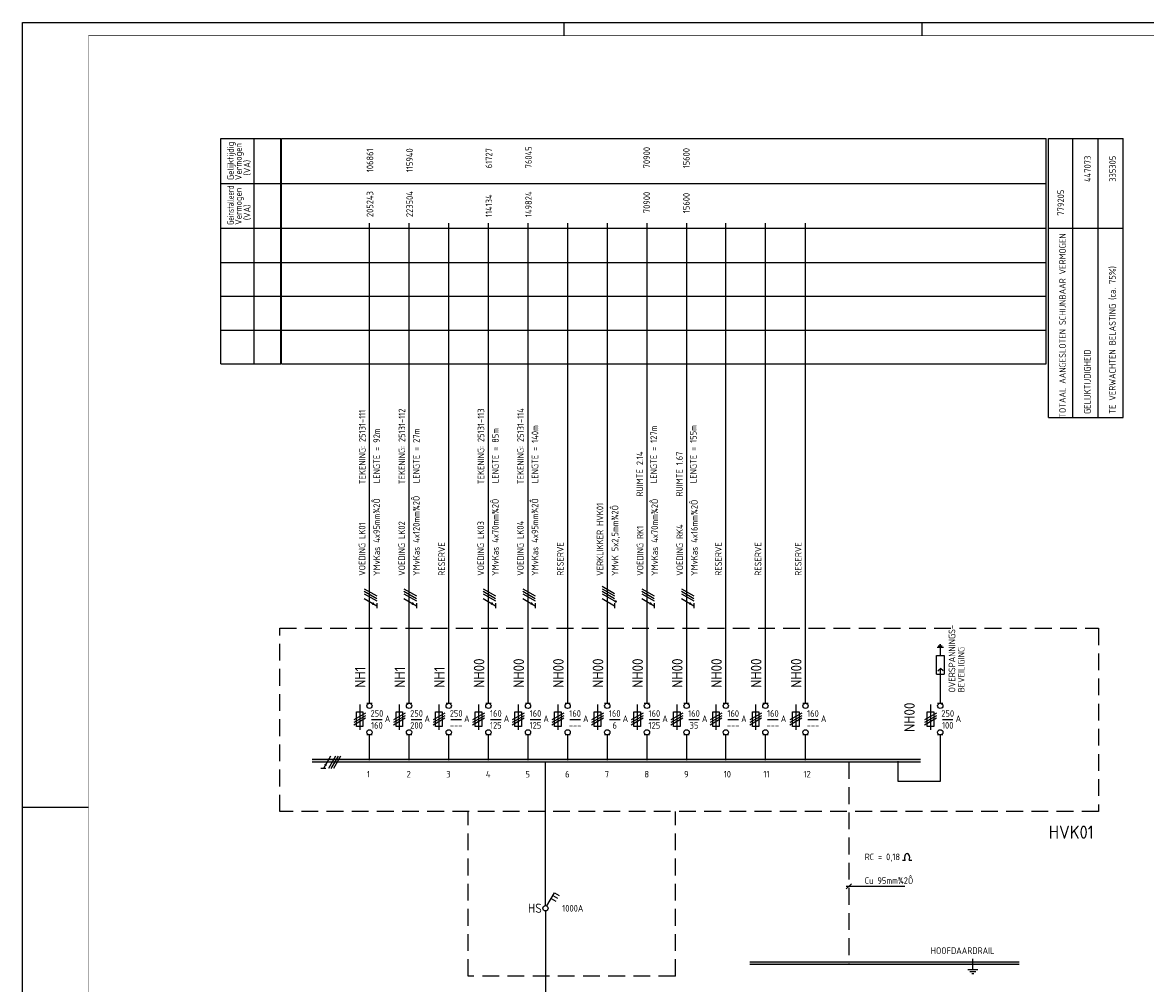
# Model space of a CAD drawing. Header units: millimetres. Extents: x 0 to 841, y 0 to 594.
# Tile 2 of 4: x 0 to 425, y 230 to 594. Entities that reach past the tile are written whole.
import ezdxf
from ezdxf.enums import TextEntityAlignment as Align

# ---------------------------------------------------------------- set-up
doc = ezdxf.new("R2010")
doc.units = ezdxf.units.MM
doc.linetypes.add('HIDDEN', pattern=[9.525, 6.35, -3.175])
doc.layers.get('0').update_dxf_attribs({"linetype": 'CONTINUOUS'})
for name, color, linetype in [('1', 7, 'CONTINUOUS'), ('40', 1, 'CONTINUOUS'), ('70', 1, 'CONTINUOUS'), ('71', 2, 'CONTINUOUS'), ('73', 4, 'CONTINUOUS'), ('EL$2B---_KADER', 4, 'CONTINUOUS'), ('LIJN018', 210, 'CONTINUOUS'), ('LIJN025', 10, 'CONTINUOUS'), ('LIJN035', 50, 'CONTINUOUS'), ('LIJN050', 90, 'CONTINUOUS'), ('TEKST25', 10, 'CONTINUOUS'), ('TEKST35', 50, 'CONTINUOUS'), ('TEKST50', 90, 'CONTINUOUS')]:
    doc.layers.add(name, color=color, linetype=linetype)
doc.styles.add('5_0', font='iso.shx')
doc.styles.add('ISO', font='ISO.SHX')
doc.styles.add('NEN', font='iso.shx')
doc.styles.add('ROMAND', font='romand')

# ---------------------------------------------------------------- blocks, each defined once
blk = doc.blocks.new('A1')
at = {"layer": 'LIJN025'}
for p, q in [((205, 589), (205, 594)), ((340.5, 589), (340.5, 594)), ((0, 297), (25, 297))]:
    blk.add_line(p, q, dxfattribs=at)
blk.add_lwpolyline([(0, 0), (0, 594), (841, 594), (841, 0)], close=True, dxfattribs=at)
at = {"layer": 'LIJN050', "const_width": 0.2}
blk.add_lwpolyline([(836, 5), (836, 589), (25, 589), (25, 5)], close=True, dxfattribs=at)
at = {"layer": 'TEKST25', "style": 'ROMAND', "width": 2.899115}
blk.add_attdef('STATUS', text='', height=2.5, dxfattribs=at).set_placement((795, 71.5), (834, 71.5), align=Align.FIT)
at = {"layer": 'TEKST25', "style": 'ISO'}
for tag, p in [('E', (796.25, 66)), ('NAAM-E', (807.75, 66)), ('DATUM-E', (826, 66)), ('D', (796.25, 61)), ('NAAM-D', (807.75, 61)), ('DATUM-D', (826, 61)), ('C', (796.25, 56)), ('NAAM-C', (807.75, 56)), ('DATUM-C', (826, 56)), ('B', (796.25, 51)), ('NAAM-B', (807.75, 51)), ('DATUM-B', (826, 51)), ('A', (796.25, 46)), ('NAAM-A', (807.75, 46)), ('DATUM-A', (826, 46))]:
    blk.add_attdef(tag, text='', height=2.5, dxfattribs=at).set_placement(p, align=Align.CENTER)
for tag, p in [('DATUM', (673.75, 36.25)), ('SCHAAL', (709, 36.25)), ('GETEKEND', (739.25, 36.25)), ('GECONTOL.', (774, 36.25)), ('FORMAAT', (804.25, 28.25))]:
    blk.add_attdef(tag, p, '', height=2.5, dxfattribs=at)
at = {"layer": 'TEKST35', "style": 'ISO'}
for tag, p in [('PROJECT', (675.5, 72.5)), ('PLAATS', (675.5, 63.5)), ('INSTALLATIE-REGEL1', (675.5, 52.5)), ('INSTALLATIE-REGEL2', (675.5, 43.5))]:
    blk.add_attdef(tag, p, '', height=4, dxfattribs=at)
blk.add_attdef('PROJ.NR.', text='', height=4, dxfattribs=at).set_placement((822, 23), align=Align.CENTER)
at = {"layer": 'TEKST50', "style": 'ISO'}
blk.add_attdef('FILE-NAAM', text='', height=5, dxfattribs=at).set_placement((814.5, 7.5), align=Align.CENTER)
blk = doc.blocks.new('Ohm')
at = {"layer": 'LIJN025'}
for p, q in [((0, 0), (1, 0)), ((2.49, 0), (3.49, 0))]:
    blk.add_line(p, q, dxfattribs=at)
blk.add_ellipse((1.75, 1), major_axis=(0, -1.5), ratio=0.666667, start_param=0.841069, end_param=5.442117, dxfattribs=at)

msp = doc.modelspace()

# ---------------------------------------------------------------- linework, layer by layer
at = {"color": 10}
for p, q in [((129.36, 379.65), (134.04, 376.95)), ((129.36, 378.72), (134.04, 376.01)), ((129.36, 378.72), (134.04, 376.01)), ((144.36, 379.65), (149.04, 376.95)), ((144.36, 378.72), (149.04, 376.01)), ((144.36, 378.72), (149.04, 376.01)), ((174.36, 379.65), (179.04, 376.95)), ((174.36, 378.72), (179.04, 376.01)), ((174.36, 378.72), (179.04, 376.01)), ((189.36, 379.65), (194.04, 376.95)), ((189.36, 378.72), (194.04, 376.01)), ((189.36, 378.72), (194.04, 376.01)), ((219.36, 380.59), (224.04, 377.88)), ((219.36, 379.65), (224.04, 376.95)), ((219.36, 378.72), (224.04, 376.01)), ((219.36, 378.72), (224.04, 376.01)), ((234.36, 379.65), (239.04, 376.95)), ((234.36, 378.72), (239.04, 376.01)), ((234.36, 378.72), (239.04, 376.01)), ((249.36, 379.65), (254.04, 376.95)), ((249.36, 378.72), (254.04, 376.01)), ((249.36, 378.72), (254.04, 376.01)), ((129.36, 377.78), (134.04, 375.07)), ((129.36, 375.9), (134.04, 373.2)), ((134.04, 374.13), (134.04, 372.26)), ((144.36, 377.78), (149.04, 375.07)), ((144.36, 375.9), (149.04, 373.2)), ((149.04, 374.13), (149.04, 372.26)), ((174.36, 377.78), (179.04, 375.07)), ((174.36, 375.9), (179.04, 373.2)), ((179.04, 374.13), (179.04, 372.26)), ((189.36, 377.78), (194.04, 375.07)), ((189.36, 375.9), (194.04, 373.2)), ((194.04, 374.13), (194.04, 372.26)), ((219.36, 377.78), (224.04, 375.07)), ((219.36, 375.9), (224.04, 373.2)), ((224.04, 374.13), (224.04, 372.26)), ((234.36, 377.78), (239.04, 375.07)), ((234.36, 375.9), (239.04, 373.2)), ((239.04, 374.13), (239.04, 372.26)), ((249.36, 377.78), (254.04, 375.07)), ((249.36, 375.9), (254.04, 373.2)), ((254.04, 374.13), (254.04, 372.26)), ((116.6, 316.24), (113.9, 311.56)), ((118.48, 316.24), (115.77, 311.56)), ((119.42, 316.24), (116.71, 311.56)), ((119.42, 316.24), (116.71, 311.56)), ((120.35, 316.24), (117.65, 311.56)), ((114.83, 311.56), (112.96, 311.56))]:
    msp.add_line(p, q, dxfattribs=at)
for p, q in [((129.36, 378.72), (134.04, 376.01)), ((144.36, 378.72), (149.04, 376.01)), ((174.36, 378.72), (179.04, 376.01)), ((189.36, 378.72), (194.04, 376.01)), ((219.36, 378.72), (224.04, 376.01)), ((234.36, 378.72), (239.04, 376.01)), ((249.36, 378.72), (254.04, 376.01)), ((119.42, 316.24), (116.71, 311.56))]:
    msp.add_line(p, q)
at = {"color": 10, "const_width": 0.469}
for points in [[(132.75, 374.21, 1), (132.52, 373.81, 1)], [(147.75, 374.21, 1), (147.52, 373.81, 1)], [(177.75, 374.21, 1), (177.52, 373.81, 1)], [(192.75, 374.21, 1), (192.52, 373.81, 1)], [(224.57, 375.04, 1), (224.34, 374.63, 1)], [(237.75, 374.21, 1), (237.52, 373.81, 1)], [(252.75, 374.21, 1), (252.52, 373.81, 1)], [(114.91, 312.85, 1), (114.51, 313.08, 1)]]:
    msp.add_lwpolyline(points, format="xyb", close=True, dxfattribs=at)
at = {"layer": '1', "color": 2}
for p, q in [((345.81, 347.36), (345.81, 354.36)), ((345.81, 354.36), (348.81, 354.36)), ((348.81, 354.36), (348.81, 347.36)), ((345.81, 347.36), (348.81, 347.36)), ((127.6, 335.8), (127.6, 326.3)), ((130.3, 336.3), (132.3, 336.3)), ((142.6, 335.8), (142.6, 326.3)), ((145.3, 336.3), (147.3, 336.3)), ((157.6, 335.8), (157.6, 326.3)), ((160.3, 336.3), (162.3, 336.3)), ((172.6, 335.8), (172.6, 326.3)), ((175.3, 336.3), (177.3, 336.3)), ((187.6, 335.8), (187.6, 326.3)), ((190.3, 336.3), (192.3, 336.3)), ((202.6, 335.8), (202.6, 326.3)), ((205.3, 336.3), (207.3, 336.3)), ((217.6, 335.8), (217.6, 326.3)), ((220.3, 336.3), (222.3, 336.3)), ((232.6, 335.8), (232.6, 326.3)), ((235.3, 336.3), (237.3, 336.3)), ((247.6, 335.8), (247.6, 326.3)), ((250.3, 336.3), (252.3, 336.3)), ((262.43, 335.8), (262.43, 326.3)), ((265.13, 336.3), (267.13, 336.3)), ((277.43, 335.8), (277.43, 326.3)), ((280.13, 336.3), (282.13, 336.3)), ((292.61, 335.8), (292.61, 326.3)), ((295.31, 336.3), (297.31, 336.3)), ((343.6, 335.8), (343.6, 326.3)), ((346.3, 336.3), (348.3, 336.3)), ((126.35, 327.55), (126.35, 333.05)), ((126.35, 333.05), (128.85, 333.05)), ((128.85, 333.05), (128.85, 327.55)), ((141.35, 327.55), (141.35, 333.05)), ((141.35, 333.05), (143.85, 333.05)), ((143.85, 333.05), (143.85, 327.55)), ((156.35, 327.55), (156.35, 333.05)), ((156.35, 333.05), (158.85, 333.05)), ((158.85, 333.05), (158.85, 327.55)), ((171.35, 327.55), (171.35, 333.05)), ((171.35, 333.05), (173.85, 333.05)), ((173.85, 333.05), (173.85, 327.55)), ((186.35, 327.55), (186.35, 333.05)), ((186.35, 333.05), (188.85, 333.05)), ((188.85, 333.05), (188.85, 327.55)), ((201.35, 327.55), (201.35, 333.05)), ((201.35, 333.05), (203.85, 333.05)), ((203.85, 333.05), (203.85, 327.55)), ((216.35, 327.55), (216.35, 333.05)), ((216.35, 333.05), (218.85, 333.05)), ((218.85, 333.05), (218.85, 327.55)), ((231.35, 327.55), (231.35, 333.05)), ((231.35, 333.05), (233.85, 333.05)), ((233.85, 333.05), (233.85, 327.55)), ((246.35, 327.55), (246.35, 333.05)), ((246.35, 333.05), (248.85, 333.05)), ((248.85, 333.05), (248.85, 327.55)), ((261.18, 327.55), (261.18, 333.05)), ((261.18, 333.05), (263.68, 333.05)), ((263.68, 333.05), (263.68, 327.55)), ((276.18, 327.55), (276.18, 333.05)), ((276.18, 333.05), (278.68, 333.05)), ((278.68, 333.05), (278.68, 327.55)), ((291.36, 327.55), (291.36, 333.05)), ((291.36, 333.05), (293.86, 333.05)), ((293.86, 333.05), (293.86, 327.55)), ((342.35, 327.55), (342.35, 333.05)), ((342.35, 333.05), (344.85, 333.05)), ((344.85, 333.05), (344.85, 327.55)), ((128.85, 327.55), (126.35, 327.55)), ((143.85, 327.55), (141.35, 327.55)), ((158.85, 327.55), (156.35, 327.55)), ((173.85, 327.55), (171.35, 327.55)), ((188.85, 327.55), (186.35, 327.55)), ((203.85, 327.55), (201.35, 327.55)), ((218.85, 327.55), (216.35, 327.55)), ((233.85, 327.55), (231.35, 327.55)), ((248.85, 327.55), (246.35, 327.55)), ((263.68, 327.55), (261.18, 327.55)), ((278.68, 327.55), (276.18, 327.55)), ((293.86, 327.55), (291.36, 327.55)), ((344.85, 327.55), (342.35, 327.55)), ((132.3, 324.3), (130.3, 324.3)), ((147.3, 324.3), (145.3, 324.3)), ((162.3, 324.3), (160.3, 324.3)), ((177.3, 324.3), (175.3, 324.3)), ((192.3, 324.3), (190.3, 324.3)), ((207.3, 324.3), (205.3, 324.3)), ((222.3, 324.3), (220.3, 324.3)), ((237.3, 324.3), (235.3, 324.3)), ((252.3, 324.3), (250.3, 324.3)), ((267.13, 324.3), (265.13, 324.3)), ((282.13, 324.3), (280.13, 324.3)), ((297.31, 324.3), (295.31, 324.3)), ((348.3, 324.3), (346.3, 324.3))]:
    msp.add_line(p, q, dxfattribs=at)
at = {"layer": '1', "color": 1}
for p, q in [((129.85, 332.6), (125.35, 330)), ((129.85, 331.6), (125.35, 329)), ((144.85, 332.6), (140.35, 330)), ((144.85, 331.6), (140.35, 329)), ((159.85, 332.6), (155.35, 330)), ((159.85, 331.6), (155.35, 329)), ((174.85, 332.6), (170.35, 330)), ((174.85, 331.6), (170.35, 329)), ((189.85, 332.6), (185.35, 330)), ((189.85, 331.6), (185.35, 329)), ((204.85, 332.6), (200.35, 330)), ((204.85, 331.6), (200.35, 329)), ((219.85, 332.6), (215.35, 330)), ((219.85, 331.6), (215.35, 329)), ((234.85, 332.6), (230.35, 330)), ((234.85, 331.6), (230.35, 329)), ((249.85, 332.6), (245.35, 330)), ((249.85, 331.6), (245.35, 329)), ((264.68, 332.6), (260.18, 330)), ((264.68, 331.6), (260.18, 329)), ((279.68, 332.6), (275.18, 330)), ((279.68, 331.6), (275.18, 329)), ((294.86, 332.6), (290.36, 330)), ((294.86, 331.6), (290.36, 329)), ((345.85, 332.6), (341.35, 330)), ((345.85, 331.6), (341.35, 329)), ((129.85, 330.6), (125.35, 328)), ((144.85, 330.6), (140.35, 328)), ((159.85, 330.6), (155.35, 328)), ((174.85, 330.6), (170.35, 328)), ((189.85, 330.6), (185.35, 328)), ((204.85, 330.6), (200.35, 328)), ((219.85, 330.6), (215.35, 328)), ((234.85, 330.6), (230.35, 328)), ((249.85, 330.6), (245.35, 328)), ((264.68, 330.6), (260.18, 328)), ((279.68, 330.6), (275.18, 328)), ((294.86, 330.6), (290.36, 328)), ((345.85, 330.6), (341.35, 328))]:
    msp.add_line(p, q, dxfattribs=at)
at = {"layer": '70'}
for p, q in [((348.56, 357.36), (346.06, 357.36)), ((348.06, 357.86), (346.56, 357.86)), ((347.56, 358.36), (347.06, 358.36)), ((347.31, 357.36), (347.31, 354.36)), ((132.11, 330.19), (136.11, 330.19)), ((147.11, 330.19), (151.11, 330.19)), ((162.11, 330.19), (166.11, 330.19)), ((177.11, 330.19), (181.11, 330.19)), ((192.11, 330.19), (196.11, 330.19)), ((207.11, 330.19), (211.11, 330.19)), ((222.11, 330.19), (226.11, 330.19)), ((237.11, 330.19), (241.11, 330.19)), ((252.11, 330.19), (256.11, 330.19)), ((266.94, 330.19), (270.94, 330.19)), ((281.94, 330.19), (285.94, 330.19)), ((297.12, 330.19), (301.12, 330.19)), ((348.11, 330.19), (352.11, 330.19)), ((359.66, 235.5), (359.66, 239.5)), ((357.78, 235.5), (361.53, 235.5)), ((358.53, 234.75), (360.78, 234.75)), ((359.28, 234), (360.03, 234))]:
    msp.add_line(p, q, dxfattribs=at)
at = {"layer": '71'}
for p, q in [((346.35, 348.51), (347.35, 349.51)), ((348.35, 348.51), (347.35, 349.51)), ((347.35, 336.3), (347.35, 349.51)), ((347.35, 306.75), (347.35, 324.3)), ((198.41, 259.56), (201.31, 264.58)), ((200.68, 263.5), (202.41, 262.5)), ((201.31, 264.58), (203.04, 263.58)), ((200.06, 262.42), (201.79, 261.42))]:
    msp.add_line(p, q, dxfattribs=at)
for centre in [(131.3, 335.3), (146.3, 335.3), (161.3, 335.3), (176.3, 335.3), (191.3, 335.3), (206.3, 335.3), (221.3, 335.3), (236.3, 335.3), (251.3, 335.3), (266.13, 335.3), (281.13, 335.3), (296.31, 335.3), (347.3, 335.3), (131.3, 325.3), (146.3, 325.3), (161.3, 325.3), (176.3, 325.3), (191.3, 325.3), (206.3, 325.3), (221.3, 325.3), (236.3, 325.3), (251.3, 325.3), (266.13, 325.3), (281.13, 325.3), (296.31, 325.3), (347.3, 325.3), (197.9, 258.7)]:
    msp.add_circle(centre, 1, dxfattribs=at)
at = {"layer": '73'}
for p, q in [((109.62, 315.13), (339.83, 315.13)), ((109.62, 314.13), (339.83, 314.13)), ((377.16, 238.35), (275.23, 238.35)), ((377.16, 237.35), (275.23, 237.35)), ((377.16, 237.35), (275.23, 237.35))]:
    msp.add_line(p, q, dxfattribs=at)
for points in [[(339.83, 314.13), (339.83, 315.13), (109.62, 314.13), (109.62, 315.13)], [(275.23, 238.35), (275.23, 237.35), (377.16, 238.35), (377.16, 237.35)]]:
    msp.add_solid(points, dxfattribs=at)
at = {"layer": 'LIJN018', "color": 9, "linetype": 'Continuous'}
for p, q in [((98.01, 550.08), (387.42, 550.08)), ((98.01, 464.83), (98.01, 550.08)), ((98.01, 533.08), (387.42, 533.08)), ((98.01, 516.11), (387.42, 516.11)), ((98.01, 503.11), (387.42, 503.11)), ((98.01, 490.33), (387.42, 490.33)), ((98.01, 477.53), (387.42, 477.53)), ((98.01, 464.83), (387.42, 464.83))]:
    msp.add_line(p, q, dxfattribs=at)
at = {"layer": 'LIJN018', "color": 9}
msp.add_line((387.42, 464.83), (387.42, 550.08), dxfattribs=at)
at = {"layer": 'LIJN025', "linetype": 'Continuous'}
for p, q in [((75.03, 464.83), (75.03, 550.08)), ((75.03, 550.08), (97.71, 550.08)), ((87.71, 464.83), (87.71, 550.08)), ((97.71, 464.83), (97.71, 550.08)), ((388.29, 444.49), (388.29, 550.11)), ((388.29, 550.11), (416.56, 550.11)), ((397.46, 444.66), (397.46, 549.95)), ((407.08, 444.49), (407.08, 550.11)), ((416.56, 444.49), (416.56, 550.11)), ((75.03, 533.08), (97.71, 533.08)), ((75.03, 516.11), (97.71, 516.11)), ((388.29, 516.11), (416.56, 516.11)), ((75.03, 503.11), (97.71, 503.11)), ((75.03, 490.34), (97.71, 490.34)), ((75.03, 477.53), (97.71, 477.53)), ((75.03, 464.83), (97.71, 464.83)), ((388.29, 444.49), (416.56, 444.49)), ((313.66, 268), (311.66, 266)), ((311.66, 267), (333.9, 267))]:
    msp.add_line(p, q, dxfattribs=at)
at = {"layer": 'LIJN025', "linetype": 'HIDDEN'}
for p, q in [((97.35, 364.7), (407.2, 364.7)), ((97.35, 295.3), (97.35, 364.7)), ((407.2, 364.7), (407.2, 295.3)), ((407.2, 295.3), (97.35, 295.3)), ((168.65, 233.05), (168.65, 295.3)), ((247.05, 233.05), (247.05, 295.3)), ((247.05, 233.05), (168.65, 233.05))]:
    msp.add_line(p, q, dxfattribs=at)
at = {"layer": 'LIJN035'}
for p, q in [((131.35, 336.3), (131.35, 518.05)), ((146.35, 336.3), (146.35, 518.05)), ((161.35, 336.3), (161.35, 518.05)), ((176.35, 336.3), (176.35, 518.05)), ((191.35, 336.3), (191.35, 518.05)), ((206.35, 336.3), (206.35, 518.05)), ((221.35, 336.3), (221.35, 518.05)), ((236.35, 336.3), (236.35, 518.05)), ((251.35, 336.3), (251.35, 518.05)), ((266.17, 336.3), (266.17, 518.05)), ((281.17, 336.3), (281.17, 518.05)), ((296.36, 336.3), (296.36, 518.05)), ((131.35, 314.7), (131.35, 324.3)), ((146.35, 314.7), (146.35, 324.3)), ((161.35, 314.7), (161.35, 324.3)), ((176.35, 314.7), (176.35, 324.3)), ((191.35, 314.7), (191.35, 324.3)), ((206.35, 314.7), (206.35, 324.3)), ((221.35, 314.7), (221.35, 324.3)), ((236.35, 314.7), (236.35, 324.3)), ((251.35, 314.7), (251.35, 324.3)), ((266.17, 314.7), (266.17, 324.3)), ((281.17, 314.7), (281.17, 324.1)), ((296.36, 314.7), (296.36, 324.1)), ((331.29, 314.37), (331.29, 306.75)), ((331.29, 306.75), (347.35, 306.75))]:
    msp.add_line(p, q, dxfattribs=at)
at = {"layer": 'LIJN035', "color": 90}
for p, q in [((197.9, 259.7), (197.9, 314.2)), ((197.9, 257.7), (197.9, 120.88))]:
    msp.add_line(p, q, dxfattribs=at)
at = {"layer": 'LIJN035', "linetype": 'HIDDEN'}
msp.add_line((312.66, 314.02), (312.66, 237.5), dxfattribs=at)

# ---------------------------------------------------------------- block references
at = {"layer": 'EL$2B---_KADER'}
msp.add_blockref('A1', (0, 0), dxfattribs=at)
at = {"layer": 'LIJN035'}
msp.add_blockref('Ohm', (333, 276.9), dxfattribs=at)

# ---------------------------------------------------------------- texts
at = {"layer": '40', "linetype": 'Continuous', "style": 'NEN'}
for s, p in [('Gelijktijdig', (79.96, 534.33)), ('Vermogen', (82.96, 534.33)), ('106861', (132.74, 537.31)), ('115940', (147.74, 537.31)), (' 61727', (177.74, 537.31)), (' 76045', (192.74, 537.31)), (' 70900', (237.46, 537.31)), (' 15600', (252.46, 537.31)), ('(VA)', (86.21, 536.08)), ('Vermogen', (82.96, 517.41)), ('205243', (132.74, 520.34)), ('223504', (147.74, 520.34)), ('114134', (177.74, 520.34)), ('149824', (192.74, 520.34)), (' 70900', (237.46, 520.34)), (' 15600', (252.46, 520.34)), ('(VA)', (86.21, 519.16))]:
    msp.add_text(s, height=2.5, rotation=90, dxfattribs=at).set_placement(p)
at = {"layer": '40', "style": 'NEN'}
for s, p in [('447073', (404.27, 538.6)), ('335305', (413.74, 538.6)), ('779205', (394.15, 525.78)), ('TOTAAL AANGESLOTEN SCHIJNBAAR VERMOGEN', (394.8, 479.23)), ('TE VERWACHTEN BELASTING (ca. 75%)', (413.67, 473.83)), ('GELIJKTIJDIGHEID', (404.19, 458))]:
    msp.add_text(s, height=2.5, rotation=90, dxfattribs=at).set_placement(p, align=Align.CENTER)
at = {"layer": '40', "linetype": 'Continuous', "style": 'NEN', "width": 0.848305}
msp.add_text('Geinstalleerd', height=2.5, rotation=90, dxfattribs=at).set_placement((79.96, 517.41), (79.96, 532.25), align=Align.FIT)
at = {"layer": '40', "style": 'NEN'}
for s, height, p in [('TEKENING: 25131-111', 2.5, (129.82, 419.19)), ('TEKENING: 25131-112', 2.5, (144.82, 419.19)), ('TEKENING: 25131-113', 2.5, (174.72, 419.19)), ('TEKENING: 25131-114', 2.5, (189.72, 419.19)), ('LENGTE = 92m', 2.5, (135.28, 419.6)), ('LENGTE = 27m', 2.5, (150.26, 419.6)), ('LENGTE = 85m', 2.5, (180.21, 419.6)), ('LENGTE = 140m', 2.5, (195.18, 419.6)), ('LENGTE = 127m', 2.5, (240.11, 419.6)), ('LENGTE = 155m', 2.5, (255.08, 419.6)), ('RUIMTE 2.14', 2.5, (234.85, 414.54)), ('RUIMTE 1.67', 2.5, (249.85, 414.54)), (' YMvKas 4x95mm¾2Ô', 2.5, (135.28, 383.04)), (' YMvKas 4x120mm¾2Ô', 2.5, (150.28, 383.04)), (' YMvKas 4x70mm¾2Ô', 2.5, (180.18, 383.04)), (' YMvKas 4x95mm¾2Ô', 2.5, (195.18, 383.04)), (' YMvKas 4x70mm¾2Ô', 2.5, (240.48, 383.04)), (' YMvKas 4x16mm¾2Ô', 2.5, (255.48, 383.04)), ('VERKLIKKER HVK01', 2.5, (219.78, 384.54)), (' YMvK 5x2,5mm¾2Ô', 2.5, (225.48, 383.04)), ('VOEDING LK01', 2.5, (129.78, 384.54)), ('VOEDING LK02', 2.5, (144.78, 384.54)), ('VOEDING LK03', 2.5, (174.68, 384.54)), ('VOEDING LK04', 2.5, (189.68, 384.54)), ('VOEDING RK1   ', 2.5, (234.98, 384.54)), ('VOEDING RK4   ', 2.5, (249.98, 384.54)), ('RESERVE', 2.5, (159.88, 384.54)), ('RESERVE', 2.5, (204.78, 384.54)), ('RESERVE', 2.5, (264.61, 384.54)), ('RESERVE', 2.5, (279.61, 384.54)), ('RESERVE', 2.5, (294.79, 384.54)), ('OVERSPANNINGS-', 2.5, (352.96, 340.41)), ('BEVEILIGING', 2.5, (356.46, 340.41)), ('NH1', 4, (129.78, 342.14)), ('NH1', 4, (144.78, 342.14)), ('NH1', 4, (159.78, 342.14)), ('NH00', 4, (174.78, 342.14)), ('NH00', 4, (189.78, 342.14)), ('NH00', 4, (204.78, 342.14)), ('NH00', 4, (219.78, 342.14)), ('NH00', 4, (234.78, 342.14)), ('NH00', 4, (249.78, 342.14)), ('NH00', 4, (264.61, 342.14)), ('NH00', 4, (279.61, 342.14)), ('NH00', 4, (294.79, 342.14)), ('NH00', 4, (337.63, 325.45))]:
    msp.add_text(s, height=height, rotation=90, dxfattribs=at).set_placement(p)
for s, p in [('250', (134.11, 331.19)), ('250', (149.11, 331.19)), ('250', (164.11, 331.19)), ('160', (179.11, 331.19)), ('160', (194.11, 331.19)), ('160', (209.11, 331.19)), ('160', (224.11, 331.19)), ('160', (239.11, 331.19)), ('160', (254.11, 331.19)), ('160', (268.94, 331.19)), ('160', (283.94, 331.19)), ('160', (299.12, 331.19)), ('250', (350.11, 331.19)), ('160', (134.11, 326.69)), ('200', (149.11, 326.69)), ('---', (164.11, 326.69)), ('125', (179.11, 326.69)), ('125', (194.11, 326.69)), ('---', (209.11, 326.69)), ('6', (224.11, 326.69)), ('125', (239.11, 326.69)), ('35', (254.11, 326.69)), ('---', (268.94, 326.69)), ('---', (283.94, 326.69)), ('---', (299.12, 326.69)), ('100', (350.11, 326.69))]:
    msp.add_text(s, height=2.5, dxfattribs=at).set_placement(p, align=Align.CENTER)
for s, p in [('A', (137.11, 329.19)), ('A', (152.11, 329.19)), ('A', (167.11, 329.19)), ('A', (182.11, 329.19)), ('A', (197.11, 329.19)), ('A', (212.11, 329.19)), ('A', (227.11, 329.19)), ('A', (242.11, 329.19)), ('A', (257.11, 329.19)), ('A', (271.94, 329.19)), ('A', (286.94, 329.19)), ('A', (302.12, 329.19)), ('A', (353.11, 329.19)), ('RC = 0,18', (318.69, 276.9)), ('Cu 95mm¾2Ô', (318.69, 267.92)), ('1000A', (204.24, 257.43)), ('HOOFDAARDRAIL ', (343.69, 241.42))]:
    msp.add_text(s, height=2.5, dxfattribs=at).set_placement(p)
at = {"layer": 'TEKST25', "style": '5_0'}
for s, p in [('1', (130.35, 308.2)), ('2', (145.35, 308.2)), ('3', (160.35, 308.2)), ('4', (175.35, 308.2)), ('5', (190.35, 308.2)), ('6', (205.35, 308.2)), ('7', (220.35, 308.2)), ('8', (235.35, 308.2)), ('9', (250.35, 308.2)), ('10', (265.35, 308.2)), ('11', (280.35, 308.2)), ('12', (295.53, 308.2))]:
    msp.add_text(s, height=2.5, dxfattribs=at).set_placement(p)
at = {"layer": 'TEKST35', "style": 'NEN'}
msp.add_text('HS', height=3.5, dxfattribs=at).set_placement((191.3, 256.96))
at = {"layer": 'TEKST50', "linetype": 'HIDDEN', "style": 'ISO'}
msp.add_text('HVK01', height=5, dxfattribs=at).set_placement((388.37, 284.99))

doc.saveas('drawing.dxf')
